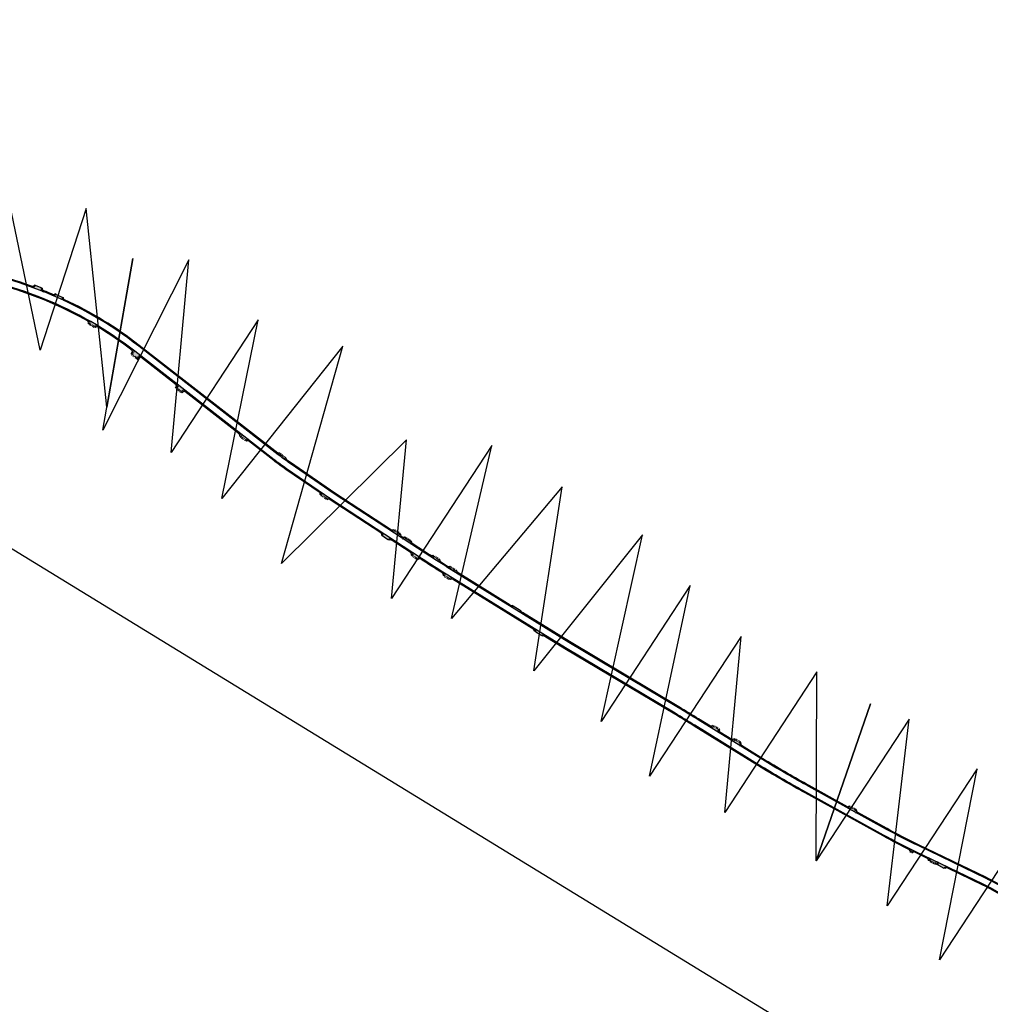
# Model space of a CAD drawing. Header units: metres. Extents: x -712710 to 14443962, y 4588558 to 14849904.
# Tile 16 of 256: x 7501902 to 7502656, y 5890616 to 5891381. Entities that reach past the tile are written whole.
import ezdxf

# ---------------------------------------------------------------- set-up
doc = ezdxf.new("R2010")
doc.units = ezdxf.units.M
doc.header["$MEASUREMENT"] = 0
doc.linetypes.add('1', pattern=[0, 0])
doc.linetypes.add('3', pattern=[1, 0.5, -0.5])
for name, color, linetype, lineweight in [('#kraw jezdni', 140, 'CONTINUOUS', 30), ('#kraw pobocza', 30, 'CONTINUOUS', 30), ('#OPORNIK ZJAZADU ', 170, '3', 50), ('#ZJAZDY Z KRUSZYWA KRAWĘDZIE ', 24, '1', 30)]:
    doc.layers.add(name, color=color, linetype=linetype, lineweight=lineweight)

msp = doc.modelspace()

# ---------------------------------------------------------------- hatches: boundary and pattern name
at = {"layer": '#kraw pobocza'}
h = msp.add_hatch(color=1, dxfattribs=at)
h.dxf.hatch_style = 1
h.paths.add_polyline_path([(7502878.91114, 5890470.16144), (7502879.42596, 5890472.21934), (7502879.43638, 5890472.22559), (7502876.80796, 5890476.47864), (7502874.82458, 5890476.97481)])
h.paths.add_polyline_path([(7502232.03735, 5890949.0662), (7502231.83473, 5890948.74026), (7502236.0643, 5890946.07348), (7502236.28885, 5890946.43469), (7502238.3565, 5890946.91958), (7502234.77745, 5890949.13319, -0.000945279), (7502231.55744, 5890951.13317)])
h.paths.add_polyline_path([(7502024.3157, 5891093.99926), (7502023.84542, 5891094.35298), (7502024.41615, 5891095.08647), (7502024.69018, 5891095.43864), (7502024.55142, 5891096.55062), (7502024.43083, 5891097.51696), (7502030.74129, 5891092.63079), (7502028.6363, 5891092.36811), (7502027.84184, 5891091.3471), (7502024.3157, 5891093.99926)])
h.paths.add_polyline_path([(7501990.17348, 5891124.19138, -0.001378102), (7501991.47053, 5891123.18786), (7501995.96104, 5891119.69374), (7501996.4914, 5891119.28106), (7501995.70325, 5891119.18252), (7501995.42123, 5891119.14726), (7501994.38695, 5891119.01796), (7501993.22353, 5891117.52133), (7501989.26242, 5891120.57258), (7501990.44603, 5891122.09517)])
h.paths.add_polyline_path([(7501747.22002, 5891212.70792), (7501747.4115, 5891212.75802), (7501749.27224, 5891213.24495), (7501749.35626, 5891213.38853), (7501753.67866, 5891210.87516), (7501753.58766, 5891210.71965), (7501754.12469, 5891208.66743), (7501747.22002, 5891212.70792)])
h.paths.add_polyline_path([(7503106.06705, 5890178.63084), (7503105.68579, 5890178.31288), (7503108.51726, 5890174.81471), (7503108.96428, 5890175.18752), (7503111.0928, 5890175.01013, -0.003732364), (7503106.26454, 5890180.74696)])
h.paths.add_polyline_path([(7503127.64798, 5890154.18654), (7503127.10505, 5890153.68159), (7503130.34901, 5890150.55322), (7503130.71268, 5890150.89146), (7503132.84221, 5890150.82566, -0.003732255), (7503127.73582, 5890156.31609)])
h.paths.add_polyline_path([(7501612.21543, 5891291.7101), (7501617.13407, 5891288.8318), (7501616.59329, 5891290.8862), (7501616.71123, 5891291.08908), (7501612.40375, 5891293.62809), (7501612.28346, 5891293.42116), (7501610.22576, 5891292.86365, -0.001900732)])
h.paths.add_polyline_path([(7501278.35047, 5891140.56971), (7501276.26132, 5891140.1468), (7501276.21847, 5891140.17493), (7501273.39444, 5891136.04769), (7501273.47449, 5891135.99515), (7501273.90226, 5891133.93315)])
h.paths.add_polyline_path([(7502228.42566, 5890959.00738), (7502227.93989, 5890961.0887), (7502228.03019, 5890961.23647), (7502223.8452, 5890963.97694), (7502223.84379, 5890963.97463), (7502223.72555, 5890963.78116), (7502221.68315, 5890963.3148, 0.002005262), (7502228.42547, 5890959.00708)])
h.paths.add_polyline_path([(7503295.37618, 5889890.8084), (7503296.10387, 5889892.81135), (7503296.5982, 5889893.04498), (7503294.68285, 5889897.11702), (7503294.17799, 5889896.87841), (7503292.17114, 5889897.58887, -0.003733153), (7503295.37584, 5889890.80824)])
h.paths.add_polyline_path([(7503230.05796, 5890036.12096), (7503230.80276, 5890038.12453), (7503231.2954, 5890038.3568), (7503229.48678, 5890042.47915), (7503228.895, 5890042.20014), (7503226.86124, 5890042.90083, -0.009266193)])
h.paths.add_polyline_path([(7503230.74118, 5890034.58233), (7503232.72242, 5890033.80808), (7503233.19558, 5890034.01222), (7503233.94527, 5890031.87593), (7503234.68094, 5890029.75211), (7503234.45046, 5890029.65267), (7503234.09221, 5890028.79609), (7503233.61734, 5890027.66066), (7503233.17289, 5890028.80233, 0.007751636), (7503230.74118, 5890034.58233)])
h.paths.add_polyline_path([(7503182.90594, 5890106.20694), (7503183.03429, 5890108.33773), (7503183.42729, 5890108.69115), (7503180.36516, 5890111.9894), (7503180.02639, 5890111.68476), (7503177.89276, 5890111.78166, -0.005816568), (7503182.90594, 5890106.20694)])
h.paths.add_polyline_path([(7503263.61884, 5889945.92597), (7503266.90464, 5889939.18233), (7503265.91532, 5889939.52342), (7503264.89917, 5889939.87376), (7503264.77593, 5889939.81371), (7503262.75561, 5889943.80882), (7503262.74496, 5889943.82988), (7503262.93194, 5889943.92098)])
h.paths.add_polyline_path([(7502924.26595, 5890413.19435), (7502929.5391, 5890407.24625), (7502929.66647, 5890409.36375), (7502930.11326, 5890409.75984), (7502928.2381, 5890411.72126), (7502926.65565, 5890413.37651), (7502926.34959, 5890413.10518), (7502924.23389, 5890413.23244)])
h.paths.add_polyline_path([(7502609.11186, 5890727.37487), (7502609.00219, 5890727.1474), (7502608.99789, 5890727.13848), (7502613.47513, 5890724.9118), (7502613.61571, 5890725.20337), (7502615.23898, 5890725.77053), (7502615.61831, 5890725.90307), (7502608.41216, 5890729.37747)])
h.paths.add_polyline_path([(7502462.154, 5890816.39498), (7502461.66902, 5890818.46012), (7502462.08002, 5890819.12341), (7502457.81786, 5890821.73769), (7502457.81606, 5890821.73479), (7502457.41883, 5890821.09371), (7502455.35369, 5890820.60873)])
h.paths.add_polyline_path([(7502073.93622, 5891057.11968), (7502073.71921, 5891056.84079), (7502077.7157, 5891053.835), (7502077.88234, 5891054.04916), (7502079.98733, 5891054.31184), (7502073.67354, 5891059.22468)])
h.paths.add_polyline_path([(7503074.60903, 5890229.4343), (7503074.8776, 5890231.53855), (7503075.45613, 5890231.98612), (7503072.65477, 5890235.50834), (7503072.12407, 5890235.09777), (7503070.01982, 5890235.36634)])
h.paths.add_polyline_path([(7501956.40873, 5891144.95641), (7501956.03864, 5891144.33533), (7501960.39753, 5891141.88957), (7501960.71967, 5891142.42815), (7501962.77244, 5891142.93403, 0.00672613), (7501955.86936, 5891146.9846)])
h.paths.add_polyline_path([(7503094.23006, 5890203.30366), (7503094.532, 5890205.40338), (7503094.74184, 5890205.56047), (7503092.09144, 5890209.19759), (7503091.83532, 5890209.00587), (7503089.7356, 5890209.30781)])
h.paths.add_polyline_path([(7502938.29349, 5890397.37133), (7502938.42086, 5890399.48882), (7502938.83322, 5890399.85439), (7502935.53113, 5890403.60893), (7502935.52973, 5890403.60769), (7502935.10398, 5890403.23025), (7502932.98648, 5890403.35762)])
h.paths.add_polyline_path([(7502445.48174, 5890826.7258), (7502444.99676, 5890828.79093), (7502445.36082, 5890829.37846), (7502441.09866, 5890831.99275), (7502441.09686, 5890831.98985), (7502440.74657, 5890831.42453), (7502438.68143, 5890830.93955)])
h.paths.add_polyline_path([(7502206.31922, 5890973.32165), (7502205.88273, 5890975.39758), (7502205.92541, 5890975.46298), (7502205.15541, 5890976.01298), (7502203.66101, 5890976.99671), (7502201.77723, 5890978.25543), (7502201.77553, 5890978.25281), (7502201.69538, 5890978.12999), (7502199.61945, 5890977.69351)])
h.paths.add_polyline_path([(7502136.48541, 5891011.36627), (7502136.42046, 5891011.27205), (7502140.58147, 5891008.49859), (7502140.59304, 5891008.51538), (7502142.68444, 5891008.91511), (7502136.10168, 5891013.45259)])
h.paths.add_polyline_path([(7503142.18108, 5890147.6013), (7503144.28528, 5890147.57905), (7503144.88541, 5890146.99298), (7503147.54142, 5890144.45802), (7503147.46243, 5890144.3803), (7503147.46226, 5890143.03294), (7503147.46216, 5890142.28126, -0.003765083), (7503142.18089, 5890147.60111)])
h.paths.add_polyline_path([(7503173.09918, 5890116.87694), (7503173.12863, 5890119.00831), (7503173.39352, 5890119.26899), (7503170.20222, 5890122.442), (7503169.97366, 5890122.21708), (7503167.84035, 5890122.22071, -0.005816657)])
h.paths.add_polyline_path([(7503200.79333, 5890073.66758), (7503203.44247, 5890069.99377), (7503205.49004, 5890069.59557), (7503201.18195, 5890075.66419)])
h.paths.add_polyline_path([(7503244.09625, 5890000.74355), (7503245.00266, 5890000.34789), (7503246.03542, 5889999.89708), (7503246.43605, 5890000.05541), (7503248.04416, 5889995.85227), (7503247.6685, 5889995.7038), (7503246.83289, 5889993.75953, -0.002037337), (7503245.34594, 5889997.53348)])
h.paths.add_polyline_path([(7503136.47072, 5890153.53777), (7503136.65854, 5890153.53271), (7503138.58841, 5890153.48069), (7503138.61674, 5890153.50766), (7503141.65722, 5890150.21631), (7503141.67059, 5890150.20183), (7503141.63217, 5890148.16311, -0.003742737)])
h.paths.add_polyline_path([(7503266.40068, 5889950.49021), (7503267.09211, 5889952.49569), (7503267.31782, 5889952.60566), (7503265.67702, 5889955.84719), (7503265.2853, 5889956.62107), (7503265.12103, 5889956.54104), (7503263.11556, 5889957.23246), (7503263.89124, 5889955.64048), (7503266.40068, 5889950.49021)])
h.paths.add_polyline_path([(7503114.22767, 5890178.26877), (7503114.40406, 5890180.36692), (7503114.53243, 5890180.47376), (7503112.83247, 5890182.46852), (7503111.47541, 5890183.71298), (7503111.44178, 5890183.75626), (7503109.46022, 5890183.94334, 0.003722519), (7503114.22767, 5890178.26877)])
h.paths.add_polyline_path([(7503275.87384, 5889931.04793), (7503276.56526, 5889933.05341), (7503277.04977, 5889933.28948), (7503276.21541, 5889934.94298), (7503275.02824, 5889937.31025), (7503275.02637, 5889937.30934), (7503274.59418, 5889937.09876), (7503272.58871, 5889937.79018)])
h.paths.add_polyline_path([(7503051.26305, 5890259.61141), (7503053.3673, 5890259.34285), (7503053.46452, 5890259.41806), (7503055.99803, 5890256.11538), (7503056.19478, 5890255.84083), (7503056.12083, 5890255.78362), (7503055.94245, 5890254.38602), (7503055.85226, 5890253.67937), (7503051.26305, 5890259.61141)])
h.paths.add_polyline_path([(7502950.19516, 5890383.94628), (7502950.32252, 5890386.06377), (7502950.67959, 5890386.38032), (7502950.68032, 5890386.38097), (7502950.56734, 5890386.50953), (7502947.37974, 5890390.13685), (7502947.37805, 5890390.13535), (7502947.00564, 5890389.8052), (7502944.88815, 5890389.93257)])
h.paths.add_polyline_path([(7502931.76991, 5890394.93154), (7502931.67308, 5890394.8457), (7502934.9874, 5890391.102), (7502935.08679, 5890391.19011), (7502937.20428, 5890391.06275), (7502931.89728, 5890397.04904)])
h.paths.add_polyline_path([(7503142.39864, 5890140.97622, 0.002390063), (7503145.80523, 5890137.59235), (7503147.34776, 5890136.07468), (7503146.85988, 5890136.07242), (7503145.69279, 5890136.06701), (7503142.39523, 5890139.13315)])
h.paths.add_polyline_path([(7503181.34583, 5890099.35171), (7503184.35965, 5890096.00579), (7503185.79932, 5890095.87149, 0.005277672), (7503181.47355, 5890100.99804)])
h.paths.add_polyline_path([(7502899.88309, 5890442.15192), (7502900.06476, 5890444.27017), (7502898.02942, 5890446.65431), (7502896.82044, 5890448.07047), (7502894.75018, 5890448.24787), (7502899.88309, 5890442.15192)])
h.paths.add_polyline_path([(7503241.12962, 5889995.95975), (7503241.15251, 5889995.90096, 0.00370269), (7503243.90235, 5889988.9893), (7503242.99227, 5889989.3756), (7503241.93645, 5889989.82377), (7503241.59606, 5889989.68838), (7503239.93715, 5889993.84789), (7503239.92871, 5889993.86808), (7503240.28028, 5889994.00793)])
h.paths.add_polyline_path([(7502756.98016, 5890624.1501), (7502757.67567, 5890624.12135), (7502759.08861, 5890624.06294), (7502759.28114, 5890624.24017), (7502759.28211, 5890624.24107), (7502762.63951, 5890620.53575), (7502762.47509, 5890620.38438), (7502762.38792, 5890618.27593)])
h.paths.add_polyline_path([(7502716.2767, 5890667.11332, 0.008169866), (7502711.29696, 5890671.47095), (7502711.55195, 5890671.4888), (7502712.94563, 5890671.58627), (7502716.58105, 5890668.62261)])
h.paths.add_polyline_path([(7503223.45147, 5890049.49111), (7503224.05563, 5890051.57626), (7503221.74476, 5890055.41771), (7503219.81238, 5890055.93468, -0.009148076), (7503223.45147, 5890049.49111)])
h.paths.add_polyline_path([(7502797.30625, 5890569.92585), (7502800.5879, 5890566.15858), (7502800.5904, 5890566.1584), (7502801.93111, 5890566.06465), (7502797.40068, 5890571.27629)])
h.paths.add_polyline_path([(7502102.98477, 5891042.75259, 0.008905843), (7502108.61307, 5891038.53189), (7502108.39291, 5891040.32296), (7502106.75431, 5891041.63037), (7502104.4802, 5891043.44484), (7502102.37196, 5891043.22942), (7502102.98477, 5891042.75259)])
h.paths.add_polyline_path([(7503329.86705, 5889779.84689), (7503331.00005, 5889781.6403), (7503331.41178, 5889781.73322), (7503330.48737, 5889786.13777), (7503330.00943, 5889786.02991), (7503328.21602, 5889787.16291), (7503329.86705, 5889779.84689)])
h.paths.add_polyline_path([(7502552.11798, 5890764.55496), (7502551.52987, 5890766.59313), (7502551.70006, 5890766.90137), (7502548.18852, 5890768.83175), (7502547.17332, 5890767.28508), (7502552.11798, 5890764.55496)])
h.paths.add_polyline_path([(7502866.9938, 5890490.03078), (7502868.83106, 5890486.96759), (7502869.28476, 5890488.78118), (7502867.02188, 5890492.6731), (7502865.12424, 5890493.14783)])
h.paths.add_polyline_path([(7503319.22833, 5889826.98906), (7503319.50557, 5889825.76054), (7503320.63857, 5889827.55394), (7503321.15386, 5889827.67024), (7503320.0893, 5889832.04316), (7503319.57051, 5889831.92608), (7503317.70903, 5889833.0403, -0.010245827), (7503319.22833, 5889826.98906)])
h.paths.add_polyline_path([(7503325.85429, 5889807.80617), (7503324.91243, 5889812.20678), (7503324.14129, 5889812.03276), (7503322.34788, 5889813.16575), (7503323.99891, 5889805.84974), (7503325.1319, 5889807.64315)])
h.paths.add_polyline_path([(7502207.37226, 5890964.87302), (7502206.98579, 5890964.28077), (7502211.07875, 5890961.72899), (7502212.23521, 5890963.49086), (7502206.93578, 5890966.94895)])
h.paths.add_polyline_path([(7503337.87966, 5889742.52009), (7503338.36329, 5889740.0546), (7503339.52397, 5889741.78389), (7503338.67045, 5889746.20229), (7503336.91528, 5889747.37376, -0.001234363), (7503337.87966, 5889742.52009)])
h.paths.add_polyline_path([(7503160.81517, 5890121.24416), (7503163.90625, 5890117.96958), (7503165.72985, 5890117.96997, 0.002303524), (7503163.65234, 5890120.03292), (7503160.80223, 5890122.83708)])
h.paths.add_polyline_path([(7503209.3704, 5890071.90331), (7503206.24893, 5890076.30038), (7503207.44194, 5890076.09797), (7503208.34037, 5890075.94554), (7503208.84889, 5890076.30654), (7503210.73193, 5890073.7244), (7503209.3704, 5890071.90331)])
h.paths.add_polyline_path([(7503307.39719, 5889862.53487), (7503308.41967, 5889862.75836), (7503309.01476, 5889862.48399), (7503309.57819, 5889862.69183), (7503311.29832, 5889858.52995), (7503310.56848, 5889858.26072), (7503309.68392, 5889856.3358), (7503307.39719, 5889862.53487)])
h.paths.add_polyline_path([(7502237.40751, 5890953.38558), (7502241.39111, 5890950.92175), (7502240.98543, 5890952.75293), (7502237.22002, 5890955.21717), (7502235.17897, 5890954.76797, 0.000657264), (7502237.40751, 5890953.38558)])
h.paths.add_polyline_path([(7503236.75657, 5890003.06973), (7503236.19605, 5890002.80142), (7503237.62334, 5889999.32242), (7503238.12235, 5889999.56127), (7503240.01956, 5889998.81116), (7503237.56539, 5890005.11517)])
h.paths.add_polyline_path([(7503097.66962, 5890198.75615), (7503098.63877, 5890200.23267), (7503099.68821, 5890198.88213), (7503101.23162, 5890196.89589), (7503101.07991, 5890196.78019), (7503100.92923, 5890195.59629), (7503100.81405, 5890194.69138, -0.00258116)])
h.paths.add_polyline_path([(7501449.66794, 5891376.9521), (7501449.3645, 5891378.14503), (7501445.10729, 5891380.76999), (7501443.59873, 5891380.33025, -0.012128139), (7501449.66794, 5891376.9521)])
h.paths.add_polyline_path([(7502841.12883, 5890516.29347), (7502841.53325, 5890516.61944), (7502841.73745, 5890518.71024), (7502842.61891, 5890517.65882), (7502844.61359, 5890515.27952, -0.009041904), (7502846.82967, 5890512.53689), (7502844.73732, 5890512.78002), (7502844.26681, 5890512.40079)])
h.paths.add_polyline_path([(7503224.61726, 5890034.10109), (7503226.64174, 5890030.07429), (7503228.01832, 5890029.51129, 0.008675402), (7503225.26343, 5890035.79571), (7503224.61726, 5890034.10109)])
h.paths.add_polyline_path([(7501566.84244, 5891313.40364, -0.003210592), (7501570.46546, 5891312.0018), (7501572.08393, 5891311.3582), (7501571.34757, 5891313.08002), (7501566.80042, 5891315.10292), (7501566.77424, 5891315.03394), (7501564.83957, 5891314.16385), (7501566.84244, 5891313.40364)])
h.paths.add_polyline_path([(7502692.53664, 5890686.64755), (7502693.30672, 5890687.60459), (7502692.12541, 5890688.57298), (7502690.05001, 5890690.2176), (7502689.40371, 5890690.72975), (7502687.6935, 5890690.54463)])
h.paths.add_polyline_path([(7502697.33714, 5890682.78478), (7502697.16048, 5890684.41702), (7502693.30547, 5890687.60303), (7502692.53664, 5890686.64755), (7502697.33714, 5890682.78478)])
h.paths.add_polyline_path([(7502195.5785, 5890980.3304), (7502195.78129, 5890982.47255), (7502193.24582, 5890984.15179), (7502193.01328, 5890983.79541), (7502190.93735, 5890983.35893), (7502195.5785, 5890980.3304)])
h.paths.add_polyline_path([(7503321.372, 5889791.91395), (7503322.36328, 5889787.53056), (7503323.71657, 5889786.65904), (7503322.23001, 5889793.24625), (7503321.372, 5889791.91395)])
h.paths.add_polyline_path([(7503123.2659, 5890169.88624), (7503122.60987, 5890170.66557), (7503121.25541, 5890172.27298), (7503119.31448, 5890172.39823, 0.002213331), (7503122.24076, 5890169.10337), (7503123.2659, 5890169.88624)])
h.paths.add_polyline_path([(7503334.09039, 5889733.01405), (7503334.9439, 5889728.59571), (7503336.15799, 5889727.77013, 0.020086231), (7503336.09974, 5889728.21394), (7503334.91486, 5889734.25535)])
h.paths.add_polyline_path([(7503095.20924, 5890191.66835), (7503095.42713, 5890191.83486), (7503097.5454, 5890191.56644, -0.00202081), (7503095.05487, 5890194.77256), (7503094.01589, 5890193.18966)])
h.paths.add_polyline_path([(7503095.05487, 5890194.77256, -0.001711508), (7503092.96586, 5890197.50362), (7503092.67998, 5890195.39906), (7503092.43166, 5890195.20929), (7503094.01589, 5890193.18966)], flags=16)
h.paths.add_polyline_path([(7502197.63711, 5890978.98707), (7502197.20063, 5890981.063), (7502197.41456, 5890981.39084), (7502195.78129, 5890982.47255), (7502195.5785, 5890980.3304), (7502197.63711, 5890978.98707)])
h.paths.add_polyline_path([(7501602.84343, 5891296.97022), (7501603.03918, 5891298.26357), (7501605.88552, 5891296.88527), (7501606.41588, 5891295.01668), (7501605.42937, 5891295.56239, 0.002433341)])
h.paths.add_polyline_path([(7503231.81629, 5890019.88284), (7503230.31223, 5890023.74632), (7503229.5737, 5890022.0662), (7503230.5284, 5890019.2936)])
h.paths.add_polyline_path([(7503231.03994, 5890017.80803), (7503231.06589, 5890017.81814), (7503232.94096, 5890016.99391), (7503231.81629, 5890019.88284), (7503230.5284, 5890019.2936), (7503231.03994, 5890017.80803)])
h.paths.add_polyline_path([(7503210.47511, 5890070.34715, -0.000244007), (7503210.5893, 5890070.18612), (7503210.9492, 5890072.27894), (7503211.5006, 5890072.67037), (7503210.73193, 5890073.7244), (7503209.3704, 5890071.90331), (7503210.47511, 5890070.34715)])
h.paths.add_polyline_path([(7503098.63877, 5890200.23267), (7503098.47039, 5890200.44937), (7503098.3353, 5890200.34635), (7503096.23822, 5890200.6356, 0.001186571), (7503097.66962, 5890198.75615)])
h.paths.add_polyline_path([(7501599.79618, 5891298.58768), (7501600.01019, 5891298.65252), (7501601.37935, 5891299.06732), (7501603.03918, 5891298.26357), (7501602.84343, 5891296.97022, 0.002851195)])
h.paths.add_polyline_path([(7502547.17332, 5890767.28508), (7502548.18852, 5890768.83175), (7502547.3184, 5890769.30993), (7502547.15275, 5890769.0099), (7502545.11458, 5890768.42179), (7502547.17332, 5890767.28508)])
h.paths.add_polyline_path([(7503123.4635, 5890167.74388), (7503124.05737, 5890167.08601), (7503124.15505, 5890168.82996), (7503123.2659, 5890169.88624), (7503122.24076, 5890169.10337, 0.000918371), (7503123.4635, 5890167.74388)])
h.paths.add_polyline_path([(7502211.07875, 5890961.72899), (7502211.2298, 5890961.63482), (7502211.55945, 5890962.14036), (7502213.63538, 5890962.5772), (7502212.23521, 5890963.49086), (7502211.07875, 5890961.72899)])
h.paths.add_polyline_path([(7502716.91795, 5890666.53091), (7502716.82552, 5890668.42331), (7502716.58105, 5890668.62261), (7502716.2767, 5890667.11332, -0.001069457)])
h.paths.add_polyline_path([(7503308.41967, 5889862.75836), (7503308.31131, 5889862.80832), (7503307.08833, 5889863.37217), (7503307.39719, 5889862.53487)])
h = msp.add_hatch(color=2, dxfattribs=at)
h.dxf.hatch_style = 1
h.paths.add_polyline_path([(7502593.65274, 5890734.77014), (7502595.89102, 5890733.65697), (7502596.25572, 5890734.4081), (7502596.58329, 5890735.08278, -0.001239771), (7502594.34432, 5890736.17674), (7502594.0134, 5890735.50369)])
h.paths.add_polyline_path([(7502859.70436, 5890502.18419), (7502860.34754, 5890502.56996), (7502861.02967, 5890502.97909), (7502860.42645, 5890504.01658), (7502859.73031, 5890503.59905), (7502859.08713, 5890503.21328)])
h.paths.add_polyline_path([(7503063.54825, 5890243.73151), (7503065.14017, 5890244.96307), (7503064.53248, 5890245.72765), (7503063.54389, 5890244.96285), (7503062.95069, 5890244.50392)])
h.paths.add_polyline_path([(7503086.37008, 5890213.8038), (7503086.9706, 5890214.25333), (7503087.89885, 5890214.94818), (7503087.06864, 5890216.11047), (7503086.08742, 5890215.43319), (7503085.4696, 5890215.00675)])
h.paths.add_polyline_path([(7501993.80659, 5891117.0722), (7501995.42123, 5891119.14726), (7501994.38695, 5891119.01796), (7501993.22353, 5891117.52133)])
h.paths.add_polyline_path([(7502942.45405, 5890382.77649), (7502943.57298, 5890381.52416), (7502944.18063, 5890382.06286), (7502944.74185, 5890382.56039), (7502943.62779, 5890383.81704)])
h.paths.add_polyline_path([(7502981.77331, 5890348.07583), (7502982.35421, 5890348.55023), (7502983.16204, 5890349.20995), (7502982.54452, 5890349.99403), (7502981.72442, 5890349.31758), (7502981.14584, 5890348.84035, -0.001221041)])
h.paths.add_polyline_path([(7503324.02262, 5889805.74465), (7503326.19079, 5889806.23394), (7503325.85429, 5889807.80617), (7503325.1319, 5889807.64315), (7503323.99716, 5889805.85749)])
h.paths.add_polyline_path([(7503125.54221, 5890155.18873), (7503127.10505, 5890153.68159), (7503127.64798, 5890154.18654), (7503127.73582, 5890156.31609, -0.000322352), (7503127.29864, 5890156.79386)])
h.paths.add_polyline_path([(7501749.27224, 5891213.24495), (7501749.35626, 5891213.38853), (7501748.18052, 5891214.07219), (7501748.17947, 5891214.0704), (7501747.4115, 5891212.75802)])
h.paths.add_polyline_path([(7503114.40406, 5890180.36692), (7503114.22767, 5890178.26877, 0.000003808), (7503114.23259, 5890178.26301), (7503115.49721, 5890179.34166), (7503114.53243, 5890180.47376)])
h.paths.add_polyline_path([(7503336.91528, 5889747.37376), (7503338.67045, 5889746.20229), (7503338.3496, 5889747.86324), (7503336.87648, 5889747.56646, -0.000049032)])
h.paths.add_polyline_path([(7503138.58841, 5890153.48069), (7503138.61674, 5890153.50766), (7503137.69091, 5890154.50989), (7503136.65854, 5890153.53271)])
h.paths.add_polyline_path([(7503165.21372, 5890116.58449), (7503165.86721, 5890115.89221), (7503166.30144, 5890116.32122), (7503166.83928, 5890116.8526, 0.000752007), (7503166.1665, 5890117.53151)])
h.paths.add_polyline_path([(7502759.08861, 5890624.06294), (7502759.28114, 5890624.24017), (7502758.61108, 5890624.98248), (7502757.67567, 5890624.12135)])
h.paths.add_polyline_path([(7503204.22926, 5890068.90264), (7503205.26624, 5890069.63879), (7503203.44247, 5890069.99377)])
h.paths.add_polyline_path([(7503320.05514, 5889797.73708), (7503320.35375, 5889796.41668), (7503320.72814, 5889796.49435), (7503321.46261, 5889796.64672), (7503321.16461, 5889797.96725), (7503320.43013, 5889797.81488)])
h.paths.add_polyline_path([(7501601.37935, 5891299.06732), (7501600.47777, 5891299.50309), (7501600.01019, 5891298.65252), (7501601.37935, 5891299.06732)])
h.paths.add_polyline_path([(7503109.0684, 5890174.13379), (7503110.18542, 5890175.08575), (7503108.96428, 5890175.18752), (7503108.51726, 5890174.81471)])
h.paths.add_polyline_path([(7502876.80756, 5890476.47928), (7502876.38961, 5890477.15553), (7502875.71635, 5890476.75172), (7502876.80694, 5890476.47889)])
h.paths.add_polyline_path([(7503333.83378, 5889734.3537), (7503333.83169, 5889734.35329), (7503334.09039, 5889733.01405), (7503334.91486, 5889734.25535), (7503334.85624, 5889734.55423)])
h.paths.add_polyline_path([(7503241.8976, 5889988.93249), (7503242.99227, 5889989.3756), (7503241.93645, 5889989.82377), (7503241.59606, 5889989.68838), (7503241.8976, 5889988.93249)])
h.paths.add_polyline_path([(7503095.80461, 5890190.90934), (7503096.77097, 5890191.66458), (7503095.42713, 5890191.83486), (7503095.20924, 5890191.66835)])
h.paths.add_polyline_path([(7502712.94546, 5890671.5864), (7502712.17066, 5890672.21826), (7502711.55195, 5890671.4888), (7502712.94546, 5890671.5864)])
h.paths.add_polyline_path([(7503208.34037, 5890075.94554), (7503208.84889, 5890076.30654), (7503208.46435, 5890076.83385), (7503207.44194, 5890076.09797)])
h.paths.add_polyline_path([(7503246.03542, 5889999.89708), (7503246.43605, 5890000.05541), (7503246.15283, 5890000.79566), (7503245.00266, 5890000.34789)])
h.paths.add_polyline_path([(7503056.77575, 5890255.03068), (7503056.19478, 5890255.84083), (7503056.12083, 5890255.78362), (7503055.94245, 5890254.38602), (7503056.77575, 5890255.03068)])
h.paths.add_polyline_path([(7503265.11896, 5889939.1354), (7503265.91532, 5889939.52342), (7503264.89917, 5889939.87376), (7503264.77593, 5889939.81371)])
h.paths.add_polyline_path([(7503234.90279, 5890029.11165), (7503234.68094, 5890029.75211), (7503234.45046, 5890029.65267), (7503234.09221, 5890028.79609)])
h.paths.add_polyline_path([(7502896.82044, 5890448.07047), (7502896.1529, 5890448.85097), (7502895.31223, 5890448.19982), (7502896.82044, 5890448.07047)])
h.paths.add_polyline_path([(7503101.07991, 5890196.78019), (7503100.92923, 5890195.59629), (7503101.74635, 5890196.23348), (7503101.23162, 5890196.89589)])
h.paths.add_polyline_path([(7503147.46243, 5890144.3803), (7503147.46226, 5890143.03294), (7503148.22785, 5890143.80287), (7503147.54142, 5890144.45802)])
h.paths.add_polyline_path([(7503146.29951, 5890135.50286), (7503146.85988, 5890136.07242), (7503145.69279, 5890136.06701)])
h.paths.add_polyline_path([(7503309.01476, 5889862.48399), (7503309.57819, 5889862.69183), (7503309.45698, 5889862.98509), (7503308.41967, 5889862.75836)])
h.paths.add_polyline_path([(7503309.45698, 5889862.98509), (7503309.36882, 5889863.19841), (7503308.31131, 5889862.80832), (7503308.41967, 5889862.75836)])
h = msp.add_hatch(color=4, dxfattribs=at)
h.dxf.hatch_style = 1
h.paths.add_polyline_path([(7502292.21798, 5890919.48881, -0.238822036), (7502290.80541, 5890921.80298), (7502285.55671, 5890925.03525, -0.237517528), (7502282.86766, 5890925.26884), (7502292.21661, 5890919.48659)])
h.paths.add_polyline_path([(7502946.79224, 5890377.81101), (7502947.71117, 5890379.21101), (7502952.72963, 5890373.5502, 0.275585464), (7502949.80035, 5890374.48096), (7502946.79224, 5890377.81101)])
h.paths.add_polyline_path([(7502186.3295, 5890978.02908), (7502188.32777, 5890976.68972, -0.318941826), (7502191.79901, 5890976.8263), (7502183.0049, 5890982.56481, -0.314580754), (7502184.28884, 5890979.37875)])
h.paths.add_polyline_path([(7502791.86995, 5890585.25987), (7502785.94688, 5890592.07867, 0.305284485), (7502789.18335, 5890591.2088), (7502792.29005, 5890587.66883, 0.185313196), (7502792.04888, 5890585.53247), (7502791.86995, 5890585.25987)])
h.paths.add_polyline_path([(7502682.05234, 5890686.60068), (7502686.44541, 5890683.44298, -0.223230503), (7502688.97346, 5890683.09699), (7502681.22255, 5890689.33383, -0.253300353), (7502682.05234, 5890686.60068)])
h.paths.add_polyline_path([(7501910.94764, 5891173.1162, 0.335740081), (7501914.40561, 5891174.18961), (7501918.79461, 5891172.3695, 0.314730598), (7501920.6193, 5891169.45759, 0.008546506), (7501910.9476, 5891173.11607)])
h.paths.add_polyline_path([(7501603.14214, 5891291.11388, -0.006329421), (7501609.69116, 5891287.39408), (7501612.19626, 5891285.92814, 0.247215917), (7501609.40333, 5891286.05318), (7501607.03541, 5891287.53298), (7501604.56836, 5891288.66846, 0.250743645), (7501603.14214, 5891291.11388)])
h.paths.add_polyline_path([(7502615.23898, 5890725.77053, -0.187712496), (7502615.91047, 5890723.70086), (7502620.13225, 5890721.61581, -0.308208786), (7502623.47264, 5890722.11615), (7502615.61831, 5890725.90307)])
h.paths.add_polyline_path([(7503308.34971, 5889844.04395, -0.214098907), (7503310.06901, 5889842.28931), (7503306.43511, 5889852.14044, -0.219410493), (7503306.23792, 5889849.63619), (7503308.34971, 5889844.04395)])
h.paths.add_polyline_path([(7503329.18099, 5889757.56575, 0.208184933), (7503329.70774, 5889759.90154, -0.002312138), (7503331.61072, 5889750.8722, 0.204489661), (7503330.26567, 5889752.80576)])
h.paths.add_polyline_path([(7501936.7067, 5891162.50957, -0.284298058), (7501935.04474, 5891165.19306), (7501931.95272, 5891166.65499), (7501931.39219, 5891164.92772, -0.004825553)])
h.paths.add_polyline_path([(7502303.09601, 5890905.23033), (7502305.88316, 5890903.47136), (7502306.12018, 5890905.00828), (7502301.87301, 5890907.63513, -0.237509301)])
h.paths.add_polyline_path([(7502305.88316, 5890903.47136), (7502307.65103, 5890902.35566, -0.262848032), (7502310.59903, 5890902.23816), (7502306.12018, 5890905.00828)])
h.paths.add_polyline_path([(7501931.39219, 5891164.92772), (7501931.95272, 5891166.65499), (7501930.50956, 5891167.33733, -0.257045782), (7501927.35144, 5891166.68433, -0.003641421)])
h.paths.add_polyline_path([(7502947.71117, 5890379.21101), (7502945.76418, 5890381.4072, -0.280504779), (7502946.31783, 5890378.33619), (7502946.79224, 5890377.81101)])

# ---------------------------------------------------------------- linework, layer by layer
at = {"layer": '#kraw jezdni', "linetype": 'Continuous'}
for points in [[(7502679.08579, 5890691.05319, 0.057140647), (7502650.67644, 5890709), (7502597.82321, 5890734.48287, -0.01380612), (7502573.17356, 5890747.21789), (7502512.77208, 5890780.56775, -0.009859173), (7502478.54874, 5890800.35405), (7502426.55375, 5890832.57228, 0.004058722), (7502411.34657, 5890841.81692), (7502326.1412, 5890892.62545), (7502234.77745, 5890949.13319, -0.006063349), (7502214.2563, 5890962.17202), (7502143.76131, 5891008.17283), (7502109.34492, 5891031.89599, -0.014437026), (7502099.91424, 5891038.80647), (7501991.47053, 5891123.18786, 0.139151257), (7501840.90037, 5891184.15396), (7501791.70522, 5891189.48102)], [(7502682.22032, 5890694.94867, 0.057140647), (7502652.84794, 5890713.50384), (7502599.99471, 5890738.98671, -0.01380612), (7502575.59033, 5890751.59501), (7502515.18886, 5890784.94488, -0.009852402), (7502481.15931, 5890804.61851), (7502429.1865, 5890836.823, 0.004059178), (7502413.90824, 5890846.11086), (7502328.73681, 5890896.89914), (7502237.40751, 5890953.38558, -0.006063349), (7502216.98871, 5890966.35937), (7502146.54679, 5891012.32555), (7502112.18259, 5891036.01274, -0.014437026), (7502102.98477, 5891042.75259), (7501994.54105, 5891127.13398, 0.139151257), (7501841.44031, 5891189.12473), (7501792.2435, 5891194.45196)]]:
    msp.add_lwpolyline(points, format="xyb", dxfattribs=at)
at = {"layer": '#kraw pobocza'}
for p, q in [((7501918.08872, 5891123.93314), (7501893.27356, 5891243.55092)), ((7501953.82361, 5891234.05002), (7501918.08872, 5891123.93314)), ((7501969.89491, 5891079.79667), (7501953.82361, 5891234.05002)), ((7501966.74407, 5891061.75403), (7501990.04058, 5891195.15658)), ((7502033.5821, 5891194.29947), (7501966.74407, 5891061.75403)), ((7501990.04058, 5891195.15658), (7501969.89491, 5891079.79667)), ((7502019.75209, 5891044.60237), (7502033.5821, 5891194.29947)), ((7501549.22885, 5891182.0675), (7503354.95039, 5890076.21894)), ((7502087.38566, 5891147.64294), (7502019.75209, 5891044.60237)), ((7502059.16201, 5891008.65362), (7502087.38566, 5891147.64294)), ((7501961.05131, 5891141.52152), (7501961.20278, 5891141.77477)), ((7502153.27421, 5891127.07726), (7502059.16201, 5891008.65362)), ((7502105.39635, 5890958.14453), (7502153.27421, 5891127.07726)), ((7501994.39851, 5891116.61162), (7501993.80311, 5891117.0736)), ((7501994.39851, 5891116.61162), (7501995.82243, 5891118.44159)), ((7502028.4413, 5891090.89622), (7502027.84184, 5891091.3471)), ((7502028.44051, 5891090.89681), (7502029.03744, 5891091.66235)), ((7502202.58916, 5891054.38424), (7502105.39635, 5890958.14453)), ((7502190.90831, 5890930.99907), (7502202.58916, 5891054.38424)), ((7502268.94704, 5891049.89203), (7502190.90831, 5890930.99907)), ((7502237.47607, 5890915.55442), (7502268.94704, 5891049.89203)), ((7502323.52255, 5891017.85022), (7502237.47607, 5890915.55442)), ((7502301.46372, 5890874.81445), (7502323.52255, 5891017.85022)), ((7502198.03987, 5890980.9767), (7502197.9985, 5890980.91331)), ((7502197.9985, 5890980.91331), (7502198.30714, 5890979.4454)), ((7502199.76915, 5890978.49138), (7502198.30714, 5890979.4454)), ((7502201.03631, 5890978.75782), (7502199.76915, 5890978.49138)), ((7502386.02426, 5890980.60582), (7502301.46372, 5890874.81445)), ((7502353.75416, 5890835.45169), (7502386.02426, 5890980.60582)), ((7502211.86621, 5890961.23804), (7502212.01782, 5890961.47039)), ((7502236.69874, 5890945.67346), (7502236.76206, 5890945.77531)), ((7502423.12192, 5890941.13432), (7502353.75416, 5890835.45169)), ((7502391.45706, 5890793.06268), (7502423.12192, 5890941.13432)), ((7502462.55902, 5890901.38738), (7502391.45706, 5890793.06268)), ((7502449.80359, 5890764.84625), (7502462.55902, 5890901.38738)), ((7502521.48361, 5890874.05164), (7502449.80359, 5890764.84625)), ((7502520.78237, 5890727.07815), (7502521.48361, 5890874.05164)), ((7502520.78237, 5890727.07815), (7502563.15141, 5890849.22204)), ((7502563.15141, 5890849.22204), (7502520.78237, 5890727.07815)), ((7502593.04046, 5890837.16423), (7502520.78237, 5890727.07815)), ((7502575.96313, 5890692.11883), (7502593.04046, 5890837.16423)), ((7502446, 5890828.98609), (7502445.79792, 5890828.65997)), ((7502462.71968, 5890818.7318), (7502462.47018, 5890818.32915)), ((7502645.90896, 5890798.68215), (7502575.96313, 5890692.11883)), ((7502616.58354, 5890650.33507), (7502645.90896, 5890798.68215)), ((7502701.55905, 5890779.7963), (7502616.58354, 5890650.33507)), ((7502552.35731, 5890766.54008), (7502552.3366, 5890766.50257)), ((7502614.12707, 5890724.58757), (7502614.93284, 5890724.86911))]:
    msp.add_line(p, q, dxfattribs=at)
at = {"layer": '#kraw pobocza', "linetype": 'Continuous'}
for p, q in [((7501914.40561, 5891174.18961), (7501913.68771, 5891174.48733)), ((7501919.54668, 5891172.05762), (7501918.79461, 5891172.3695)), ((7501930.50956, 5891167.33733), (7501929.75323, 5891167.69493)), ((7501935.04474, 5891165.19306), (7501935.82549, 5891164.82391)), ((7501961.05131, 5891141.52152), (7501960.39755, 5891141.88955)), ((7502077.71503, 5891053.83413), (7502078.35712, 5891053.35259)), ((7502109.21575, 5891039.77633), (7502108.41679, 5891040.30545)), ((7502140.58148, 5891008.49858), (7502141.45477, 5891007.91651)), ((7502184.28884, 5890979.37875), (7502183.60512, 5890979.83702)), ((7502189.00003, 5890976.2421), (7502188.32777, 5890976.68972)), ((7502198.03987, 5890980.9767), (7502197.41456, 5890981.39084)), ((7502201.77553, 5890978.25281), (7502201.03631, 5890978.75782)), ((7502206.74755, 5890974.9295), (7502205.92541, 5890975.46298)), ((7502206.64541, 5890964.49298), (7502206.53674, 5890964.56534)), ((7502211.86621, 5890961.23804), (7502211.2298, 5890961.63482)), ((7502228.79198, 5890960.73763), (7502228.02865, 5890961.23748)), ((7502236.69874, 5890945.67346), (7502235.99414, 5890946.11772)), ((7502285.55671, 5890925.03525), (7502284.66684, 5890925.58325)), ((7502291.68733, 5890921.25542), (7502290.80541, 5890921.80298)), ((7502303.09601, 5890905.23033), (7502302.28748, 5890905.72799)), ((7502308.43702, 5890901.85962), (7502307.65103, 5890902.35566)), ((7502446, 5890828.98609), (7502445.36247, 5890829.38113)), ((7502462.71968, 5890818.7318), (7502462.07936, 5890819.12233)), ((7502552.35731, 5890766.54008), (7502551.70006, 5890766.90137)), ((7502614.12707, 5890724.58757), (7502613.47513, 5890724.9118)), ((7502615.91047, 5890723.70086), (7502615.15624, 5890724.07573)), ((7502620.87081, 5890721.25105), (7502620.13225, 5890721.61581))]:
    msp.add_line(p, q, dxfattribs=at)
for points in [[(7501911.20255, 5891173.82141, 0.059155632), (7501841.5213, 5891189.87034), (7501792.32424, 5891195.1976)], [(7501956.03864, 5891144.33533), (7501955.38546, 5891144.70433), (7501955.60273, 5891145.06895), (7501955.22539, 5891146.48787, 0.102337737), (7501840.81938, 5891183.40835), (7501791.62448, 5891188.73538)], [(7501927.60596, 5891167.39112, 0.005974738), (7501920.90499, 5891170.1511)], [(7502104.47387, 5891043.44989), (7502103.64259, 5891044.11315), (7502102.59507, 5891044.00612), (7501995.00163, 5891127.7259, 0.056197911), (7501937.03323, 5891163.18484)], [(7501989.26242, 5891120.57258), (7501988.67058, 5891121.03327), (7501989.66197, 5891122.30858), (7501989.46984, 5891123.78623, 0.027395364), (7501962.64991, 5891142.1314), (7501961.20278, 5891141.77477)], [(7502136.42046, 5891011.27205), (7502135.6451, 5891011.78886), (7502135.42025, 5891013.01139), (7502108.91927, 5891031.27847, -0.014437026), (7502099.45366, 5891038.21455), (7502079.77194, 5891053.52914), (7502078.35712, 5891053.35259)], [(7502193.24817, 5890984.15538), (7502192.71987, 5890984.50012), (7502191.08704, 5890984.15681), (7502146.96462, 5891012.94845), (7502112.60824, 5891036.63025, -0.005114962), (7502109.3175, 5891038.94857), (7502109.21575, 5891039.77633)], [(7502223.84379, 5890963.97463), (7502223.1648, 5890964.42249), (7502221.82381, 5890964.1165, -0.001323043), (7502217.39857, 5890966.98748), (7502206.98925, 5890973.77998), (7502206.74755, 5890974.9295)], [(7502231.83473, 5890948.74026), (7502231.2003, 5890949.14028), (7502231.23663, 5890949.19873), (7502230.89707, 5890950.66119, -0.005147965), (7502213.48587, 5890961.77931), (7502212.01782, 5890961.47039)], [(7502237.22015, 5890955.21719), (7502236.34425, 5890955.79237), (7502235.31599, 5890955.56607, -0.001844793), (7502229.08636, 5890959.47634), (7502228.79198, 5890960.73763)], [(7502441.09686, 5890831.98985), (7502440.45933, 5890832.38489), (7502440.27267, 5890832.08364), (7502438.8124, 5890831.74071), (7502429.58141, 5890837.46061, 0.004059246), (7502414.29249, 5890846.75495), (7502329.12615, 5890897.5402), (7502292.61112, 5890920.12445)], [(7502594.0134, 5890735.50369, -0.011880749), (7502572.81105, 5890746.56132), (7502512.40957, 5890779.91118, -0.009860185), (7502478.15715, 5890799.71438), (7502426.15884, 5890831.93467, 0.004058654), (7502410.96232, 5890841.17283), (7502325.75186, 5890891.98439), (7502310.20452, 5890901.6003)], [(7502547.3184, 5890769.30993), (7502546.68817, 5890769.65645), (7502545.20513, 5890769.22852), (7502515.55137, 5890785.60145, -0.009851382), (7502481.5509, 5890805.25818), (7502462.81311, 5890816.86888), (7502462.47018, 5890818.32915)], [(7502689.31531, 5890690.72018), (7502688.48818, 5890691.38503), (7502687.92164, 5890691.3237), (7502682.6905, 5890695.53299, 0.057140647), (7502653.17366, 5890714.17942), (7502600.32043, 5890739.66229, -0.01380612), (7502575.95285, 5890752.25158), (7502552.75245, 5890765.06137), (7502552.3366, 5890766.50257)], [(7502609.00219, 5890727.1474), (7502608.27425, 5890727.49838), (7502607.8066, 5890728.83681), (7502597.49748, 5890733.80729, -0.000685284), (7502596.25572, 5890734.4081)], [(7502680.7203, 5890688.77531), (7502678.61561, 5890690.46887, 0.057140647), (7502650.35071, 5890708.32442), (7502623.14686, 5890721.4406)]]:
    msp.add_lwpolyline(points, format="xyb", dxfattribs=at)
for points in [[(7502023.84541, 5891094.35298), (7502023.24594, 5891094.80385), (7502023.90748, 5891095.65404), (7502023.72174, 5891097.14249), (7501996.27608, 5891118.4983), (7501995.82243, 5891118.44159)], [(7502073.71835, 5891056.84144), (7502073.163, 5891057.25912), (7502072.96778, 5891058.82354), (7502030.52589, 5891091.8481), (7502029.03744, 5891091.66235)], [(7502103.44535, 5891043.3445), (7502103.44535, 5891043.3445), (7502103.44535, 5891043.3445)], [(7502182.59603, 5890981.93822), (7502142.48811, 5891008.11401), (7502141.45477, 5891007.91651)], [(7502206.98579, 5890964.28077), (7502206.35501, 5890964.68635), (7502206.57439, 5890965.02272), (7502206.26576, 5890966.49055), (7502191.38976, 5890976.19913)], [(7502283.26217, 5890925.9067), (7502242.05488, 5890951.39308), (7502241.8776, 5890952.19327), (7502240.98543, 5890952.75293)], [(7502301.45113, 5890907.0142), (7502238.22577, 5890946.11857), (7502236.76206, 5890945.77531)], [(7502457.81606, 5890821.73479), (7502457.17854, 5890822.12983), (7502456.94493, 5890821.75283), (7502455.48465, 5890821.40989), (7502446.14086, 5890827.19969), (7502445.79792, 5890828.65997)]]:
    msp.add_lwpolyline(points, dxfattribs=at)
at = {"layer": '#kraw pobocza'}
for centre, radius, start, end in [((7501911.96743, 5891175.93755), 2.25, 250.12733229, 319.86857784), ((7501921.79085, 5891172.21937), 2.25, 184.12263968, 248.36268742), ((7501928.33083, 5891170.00804), 2.71546, 254.51756559, 301.58845812), ((7501938.04474, 5891165.19465), 2.25, 189.48410605, 244.77854719), ((7502200.01565, 5890981.01719), 2.25, 236.87394173, 236.87604156), ((7502284.44707, 5890927.82249), 2.25, 238.26354203, 275.60546381), ((7502293.79602, 5890922.04024), 2.25, 200.41430582, 238.26354199), ((7502300.09604, 5890905.21803), 2.25, 13.09977943, 57.93601701), ((7502309.02099, 5890899.68673), 2.25, 58.26354199, 105.0429218), ((7502612.9154, 5890723.8729), 2.25, 5.1721299, 26.28011775), ((7502622.16974, 5890719.41385), 2.25, 64.25923357, 125.26074492)]:
    msp.add_arc(centre, radius, start, end, dxfattribs=at)
at = {"layer": '#kraw pobocza', "linetype": 'Continuous'}
for centre, start, end in [((7502181.36545, 5890980.0524), 354.50704938, 56.87394166), ((7502190.15956, 5890974.31389), 56.87394169, 121.02064471)]:
    msp.add_arc(centre, 2.25, start, end, dxfattribs=at)
at = {"layer": '#OPORNIK ZJAZADU '}
for p, q in [((7501956.40873, 5891144.95641), (7501955.87007, 5891146.98193)), ((7501956.03864, 5891144.33533), (7501956.40873, 5891144.95641)), ((7501956.03864, 5891144.33533), (7501960.39748, 5891141.88949)), ((7501960.39748, 5891141.88949), (7501960.71967, 5891142.42815)), ((7501960.71967, 5891142.42815), (7501962.7696, 5891142.93333)), ((7501989.26242, 5891120.57258), (7501990.44603, 5891122.09517)), ((7501993.80659, 5891117.0722), (7501989.26242, 5891120.57258)), ((7501990.44603, 5891122.09517), (7501990.1738, 5891124.18891)), ((7501993.22353, 5891117.52133), (7501994.38695, 5891119.01796)), ((7501993.80659, 5891117.0722), (7501995.42123, 5891119.14726)), ((7501994.38695, 5891119.01796), (7501996.4914, 5891119.28106)), ((7502024.69018, 5891095.43864), (7502024.4275, 5891097.54363)), ((7502023.84541, 5891094.35298), (7502024.69018, 5891095.43864)), ((7502027.84184, 5891091.3471), (7502023.84541, 5891094.35298)), ((7502027.84184, 5891091.3471), (7502028.6363, 5891092.36811)), ((7502028.6363, 5891092.36811), (7502030.74129, 5891092.63079)), ((7502073.93622, 5891057.11968), (7502073.67354, 5891059.22468)), ((7502073.71921, 5891056.84079), (7502073.93622, 5891057.11968)), ((7502073.71921, 5891056.84079), (7502077.7157, 5891053.835)), ((7502077.7157, 5891053.835), (7502077.88234, 5891054.04916)), ((7502077.88234, 5891054.04916), (7502079.98733, 5891054.31184)), ((7502104.48463, 5891043.44529), (7502102.37196, 5891043.22942)), ((7502106.75431, 5891041.63037), (7502104.48261, 5891043.44292)), ((7502108.39291, 5891040.32296), (7502106.75431, 5891041.63037)), ((7502108.39291, 5891040.32296), (7502108.61307, 5891038.53189)), ((7502136.48541, 5891011.36627), (7502136.10168, 5891013.45259)), ((7502136.42046, 5891011.27205), (7502136.48541, 5891011.36627)), ((7502136.42046, 5891011.27205), (7502140.58147, 5891008.49859)), ((7502140.58147, 5891008.49859), (7502140.59304, 5891008.51538)), ((7502140.59304, 5891008.51538), (7502142.69111, 5891008.91639)), ((7502193.01328, 5890983.79541), (7502190.93735, 5890983.35893)), ((7502193.24582, 5890984.15179), (7502193.01328, 5890983.79541)), ((7502197.41456, 5890981.39084), (7502193.24582, 5890984.15179)), ((7502197.41456, 5890981.39084), (7502197.20063, 5890981.063)), ((7502197.20063, 5890981.063), (7502197.63711, 5890978.98707)), ((7502201.69538, 5890978.12999), (7502199.61945, 5890977.69351)), ((7502201.77723, 5890978.25543), (7502201.69538, 5890978.12999)), ((7502203.66101, 5890976.99671), (7502201.77723, 5890978.25543)), ((7502205.15541, 5890976.01298), (7502203.66101, 5890976.99671)), ((7502205.92541, 5890975.46298), (7502205.15541, 5890976.01298)), ((7502205.92541, 5890975.46298), (7502205.88273, 5890975.39758)), ((7502206.31922, 5890973.32165), (7502205.88273, 5890975.39758)), ((7502207.37226, 5890964.87302), (7502206.93578, 5890966.94895)), ((7502206.98579, 5890964.28077), (7502207.37226, 5890964.87302)), ((7502211.2298, 5890961.63482), (7502206.98579, 5890964.28077)), ((7502211.2298, 5890961.63482), (7502211.55945, 5890962.14036)), ((7502211.55945, 5890962.14036), (7502213.63565, 5890962.57725)), ((7502223.72555, 5890963.78116), (7502221.68339, 5890963.31518)), ((7502223.8452, 5890963.97694), (7502223.72555, 5890963.78116)), ((7502228.03019, 5890961.23647), (7502223.8452, 5890963.97694)), ((7502228.03019, 5890961.23647), (7502227.93989, 5890961.0887)), ((7502227.93989, 5890961.0887), (7502228.42566, 5890959.00738)), ((7502237.22002, 5890955.21717), (7502235.17897, 5890954.76797)), ((7502237.22015, 5890955.21719), (7502240.98543, 5890952.75293)), ((7502240.98541, 5890952.75298), (7502241.39111, 5890950.92175)), ((7502232.03735, 5890949.0662), (7502231.55707, 5890951.13475)), ((7502231.83473, 5890948.74026), (7502232.03735, 5890949.0662)), ((7502236.0643, 5890946.07348), (7502231.83473, 5890948.74026)), ((7502236.0643, 5890946.07348), (7502236.28885, 5890946.43469)), ((7502236.28885, 5890946.43469), (7502238.3565, 5890946.91958)), ((7502440.74657, 5890831.42453), (7502438.68143, 5890830.93955)), ((7502441.09866, 5890831.99275), (7502440.74657, 5890831.42453)), ((7502445.36082, 5890829.37846), (7502441.09866, 5890831.99275)), ((7502445.36082, 5890829.37846), (7502444.99676, 5890828.79093)), ((7502444.99676, 5890828.79093), (7502445.48174, 5890826.7258)), ((7502457.41883, 5890821.09371), (7502455.35369, 5890820.60873)), ((7502457.81786, 5890821.73769), (7502457.41883, 5890821.09371)), ((7502462.08002, 5890819.12341), (7502457.81786, 5890821.73769)), ((7502462.08002, 5890819.12341), (7502461.66902, 5890818.46012)), ((7502461.66902, 5890818.46012), (7502462.154, 5890816.39498)), ((7502547.15275, 5890769.0099), (7502545.11458, 5890768.42179)), ((7502547.31846, 5890769.31004), (7502547.15275, 5890769.0099)), ((7502551.70006, 5890766.90137), (7502547.31846, 5890769.31004)), ((7502551.70008, 5890766.90137), (7502551.52987, 5890766.59313)), ((7502551.52987, 5890766.59313), (7502552.11798, 5890764.55496)), ((7502593.65274, 5890734.77014), (7502594.34432, 5890736.17674)), ((7502593.65274, 5890734.77014), (7502595.89102, 5890733.65697)), ((7502595.89102, 5890733.65697), (7502596.58329, 5890735.08278)), ((7502609.11186, 5890727.37487), (7502608.41216, 5890729.37747)), ((7502608.99789, 5890727.13848), (7502609.11186, 5890727.37487)), ((7502613.47513, 5890724.9118), (7502608.99789, 5890727.13848)), ((7502613.47513, 5890724.9118), (7502613.61571, 5890725.20337)), ((7502613.61571, 5890725.20337), (7502615.61831, 5890725.90307))]:
    msp.add_line(p, q, dxfattribs=at)
at = {"layer": '#ZJAZDY Z KRUSZYWA KRAWĘDZIE '}
for p, q in [((7501918.79461, 5891172.3695), (7501914.40561, 5891174.18961)), ((7501930.50956, 5891167.33733), (7501935.04474, 5891165.19306)), ((7502186.3295, 5890978.02908), (7502184.28884, 5890979.37875)), ((7502188.32777, 5890976.68972), (7502186.3295, 5890978.02908)), ((7502290.80541, 5890921.80298), (7502285.55671, 5890925.03525)), ((7502303.09601, 5890905.23033), (7502307.65103, 5890902.35566)), ((7502615.91047, 5890723.70086), (7502620.13225, 5890721.61581))]:
    msp.add_line(p, q, dxfattribs=at)
for centre, radius, start, end in [((7501911.96743, 5891175.93755), 3, 250.12733229, 324.36319602), ((7501921.79085, 5891172.21937), 3, 177.13163812, 248.36268744), ((7501928.33736, 5891169.87944), 3.34377, 252.85119926, 310.51342328), ((7501938.04474, 5891165.19465), 3, 180.0304575, 244.77931702), ((7502181.36545, 5890980.0524), 3, 347.02365105, 56.87394168), ((7502190.15956, 5890974.31389), 3, 56.8739417, 127.63257195), ((7502284.44707, 5890927.82249), 3, 238.26354203, 291.70821844), ((7502293.79602, 5890922.04024), 3, 184.53594319, 238.26354199), ((7502300.09604, 5890905.21803), 3, 0.23491125, 57.936017), ((7502309.02099, 5890899.68673), 3, 58.26354196, 117.17137228), ((7502612.9154, 5890723.8729), 3, 356.71242327, 39.2380892), ((7502622.16974, 5890719.41385), 3, 64.25923355, 132.77826454)]:
    msp.add_arc(centre, radius, start, end, dxfattribs=at)

doc.saveas('drawing.dxf')
